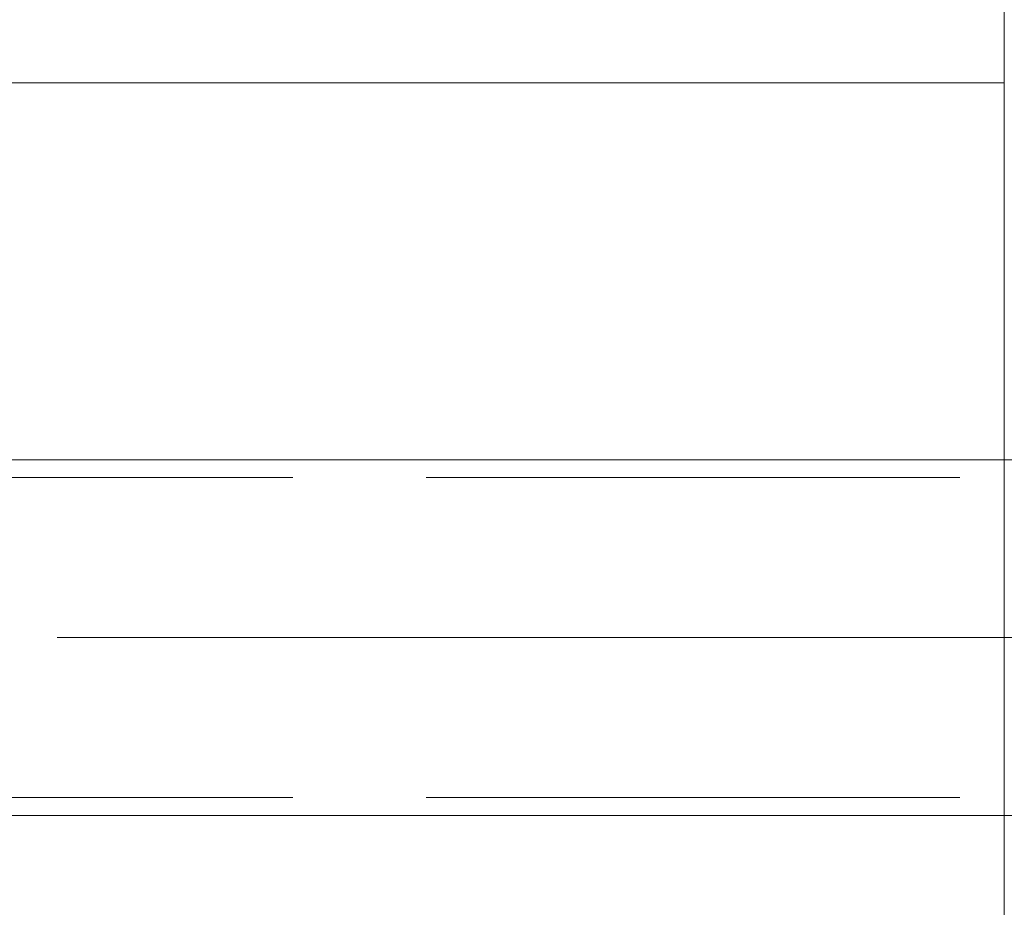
# Paper-space layout 'Layout1' of a CAD drawing. Extents: x -2 to 1033, y -36 to 596.
# Tile 95 of 181: x 700.84 to 706.37, y 461.74 to 466.74. Entities that reach past the tile are written whole.
import ezdxf

# ---------------------------------------------------------------- set-up
doc = ezdxf.new("R2010")
doc.units = 0
doc.linetypes.add('ACAD_ISO02W100', pattern=[15, 12, -3])
doc.linetypes.add('ACAD_ISO04W100', pattern=[30.5, 24, -3, 0.5, -3])
doc.layers.add('SS_1.ET-HALA_TaO-JD-LAVKA-ZEBRIK', color=9, linetype='CONTINUOUS', lineweight=13)
doc.layers.add('SS_1.ET-HALA_TaO-KCE_LEMOVANI', color=9, linetype='CONTINUOUS', lineweight=13)

psp = doc.layouts.get("Layout1")

# ---------------------------------------------------------------- linework, layer by layer
at = {"layer": 'SS_1.ET-HALA_TaO-JD-LAVKA-ZEBRIK', "color": 5, "linetype": 'Continuous', "ltscale": 0.25}
for p, q in [((706.3704, 498.1604), (706.3704, 452.1604)), ((698.3704, 466.3804), (706.3704, 466.3804))]:
    psp.add_line(p, q, dxfattribs=at)
at = {"layer": 'SS_1.ET-HALA_TaO-KCE_LEMOVANI', "color": 5, "linetype": 'Continuous', "ltscale": 0.25}
for p, q in [((706.3704, 464.2604), (698.3704, 464.2604)), ((698.3704, 462.2604), (706.3704, 462.2604))]:
    psp.add_line(p, q, dxfattribs=at)
at = {"layer": 'SS_1.ET-HALA_TaO-KCE_LEMOVANI', "color": 9, "linetype": 'ACAD_ISO02W100', "ltscale": 0.25}
for p, q in [((707.7704, 464.2604), (706.3704, 464.2604)), ((586.8704, 464.1604), (710.6704, 464.1604)), ((586.8704, 462.3604), (710.6704, 462.3604)), ((706.3704, 462.2604), (707.7704, 462.2604))]:
    psp.add_line(p, q, dxfattribs=at)
at = {"layer": 'SS_1.ET-HALA_TaO-KCE_LEMOVANI', "color": 9, "linetype": 'ACAD_ISO04W100', "ltscale": 0.25}
psp.add_line((714.6704, 463.2604), (584.6704, 463.2604), dxfattribs=at)

doc.saveas('drawing.dxf')
